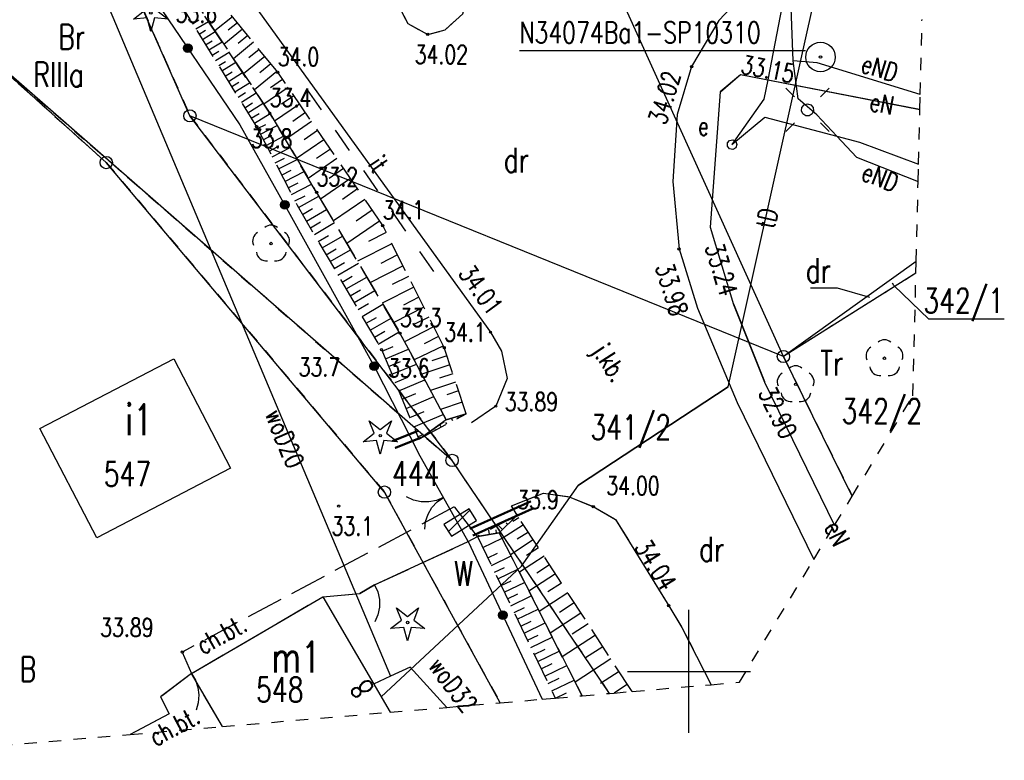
# Model space of a CAD drawing. Extents: x 6550385 to 6550663, y 5985693 to 5985865.
# Tile 16 of 19: x 6550623 to 6550663, y 5985696 to 5985726. Entities that reach past the tile are written whole.
import ezdxf
from ezdxf.enums import TextEntityAlignment as Align

# ---------------------------------------------------------------- set-up
doc = ezdxf.new("R2010")
doc.units = 0
doc.header["$MEASUREMENT"] = 0
for name, pattern in [('1', [2, 1, -1]), ('2', [1, 0.5, -0.5]), ('423', [2, 1.5, -0.5]), ('424', [1.5, 1, -0.5]), ('9', [1.75, 1.25, -0.5]), ('901', [0])]:
    doc.linetypes.add(name, pattern=pattern)
doc.layers.get('0').update_dxf_attribs({"linetype": 'CONTINUOUS'})
for name, color, linetype in [('000_INNE__NIEZYDENTYFIKOWA', 7, 'CONTINUOUS'), ('121-PUNKT_OSNOWY_SZCZEGOL0', 7, 'CONTINUOUS'), ('121-PUNKT_OSNOWY_SZCZEGOLO', 7, 'CONTINUOUS'), ('202-PUNKT_GRANICZNY', 7, 'CONTINUOUS'), ('209-OZNACZENIE_KONTURU_KLA', 7, 'CONTINUOUS'), ('210-OZNACZENIE_KONTURU_UZY', 7, 'CONTINUOUS'), ('211-NUMER_DZIALKI_EWIDENCY', 7, 'CONTINUOUS'), ('218-KONTUR_UZYTKU_GRUNTOWE', 7, 'CONTINUOUS'), ('219-DZIALKA_EWIDENCYJNA', 7, 'CONTINUOUS'), ('238-PUNKT_ADRESOWY_BUDYNKU', 7, 'CONTINUOUS'), ('312-BUDYNEK_EWIDENCYJNY', 7, 'CONTINUOUS'), ('312-OZNACZENIE_BUDYNKU_EWI', 7, 'CONTINUOUS'), ('BRAMA', 7, 'CONTINUOUS'), ('CHODNIK', 7, 'CONTINUOUS'), ('CHODNIK-ATR17', 7, 'CONTINUOUS'), ('DRZEWO_IGLASTE', 7, 'CONTINUOUS'), ('DRZEWO_LISCIASTE', 7, 'CONTINUOUS'), ('ELEKTROENERGETYCZNE_URZADZ', 7, 'CONTINUOUS'), ('FURTKA', 7, 'CONTINUOUS'), ('INNY_OBIEKT_ZAGOSPODAROWAN', 7, 'CONTINUOUS'), ('JEZDNIA', 7, 'CONTINUOUS'), ('JEZDNIA-ATR17', 7, 'CONTINUOUS'), ('KRAWEZNIK', 7, 'CONTINUOUS'), ('LATARNIA', 7, 'CONTINUOUS'), ('OBUDOWA_OCHRONNA_PRZEWODU', 7, 'CONTINUOUS'), ('OGRODZENIE_TRWALE', 7, 'CONTINUOUS'), ('OPISY', 7, 'CONTINUOUS'), ('PIKIETA_NATURALNA', 7, 'CONTINUOUS'), ('PIKIETA_NATURALNA-ATR2', 7, 'CONTINUOUS'), ('PIKIETA_SZTUCZNA', 7, 'CONTINUOUS'), ('PIKIETA_SZTUCZNA-ATR2', 7, 'CONTINUOUS'), ('PRZEWOD_ELEKTROENERGETYCZN', 7, 'CONTINUOUS'), ('PRZEWOD_TELEKOMUNIKACYJNY_', 7, 'CONTINUOUS'), ('PRZEWOD_WODOCIAGOWY', 7, 'CONTINUOUS'), ('PRZEWOD_WODOCIAGOWY-ATR1', 7, 'CONTINUOUS'), ('RZEDNA-ATR2', 7, 'CONTINUOUS'), ('SCIANA_OPOROWA__LINIA_', 7, 'CONTINUOUS'), ('SCIANA_OPOROWA__POLIGON_', 7, 'CONTINUOUS'), ('SKARPA_NIEUMOCNIONA', 7, 'CONTINUOUS'), ('TRAWNIK', 7, 'CONTINUOUS'), ('WLAZ_DO_KOMORY_LUB_KANALU0', 7, 'CONTINUOUS'), ('ZAKRES', 7, 'CONTINUOUS')]:
    doc.layers.add(name, color=color, linetype=linetype)
doc.styles.add('STYL_ARIAL', font='simplex', dxfattribs={"width": 0.75, "oblique": 0.1})

# ---------------------------------------------------------------- blocks, each defined once
blk = doc.blocks.new('202')
at = {"color": 0}
blk.add_circle((0, 0), 0.25, dxfattribs=at)
blk = doc.blocks.new('SM01')
at = {"color": 7}
for points in [[(-0.53, 0.531, 0), (-0.883, 0.884, 0)], [(0.531, 0.531, 0), (0.884, 0.884, 0)], [(0, 0.25, 0), (0.1352, 0.2103, 0), (0.2274, 0.1039, 0), (0.2475, -0.0356, 0), (0.1889, -0.1637, 0), (0.0704, -0.2399, 0), (-0.0704, -0.2399, 0), (-0.1889, -0.1637, 0), (-0.2475, -0.0356, 0), (-0.2274, 0.1039, 0), (-0.1352, 0.2103, 0), (0, 0.25, 0)], [(-0.53, -0.53, 0), (-0.883, -0.883, 0)], [(0.531, -0.53, 0), (0.884, -0.883, 0)]]:
    blk.add_polyline3d(points, dxfattribs=at)
blk = doc.blocks.new('US25')
at = {"color": 7}
blk.add_polyline3d([(0.2003, -0.0001, 0), (0.1535, -0.1287, 0), (0.035, -0.1971, 0), (-0.0997, -0.1733, 0), (-0.1876, -0.0685, 0), (-0.1876, 0.0683, 0), (-0.0997, 0.1731, 0), (0.035, 0.1968, 0), (0.1535, 0.1284, 0), (0.2003, -0.0001, 0)], dxfattribs=at)
blk = doc.blocks.new('OK02')
at = {"color": 7}
for points in [[(-0.75, 1.299, 0), (-0.4963, 1.1147, 0), (-0.2865, 0.8817, 0), (-0.1297, 0.6101, 0), (-0.0328, 0.3119, 0), (0, 0, 0)], [(0, 0, 0), (0.0328, 0.3119, 0), (0.1297, 0.6101, 0), (0.2865, 0.8817, 0), (0.4963, 1.1147, 0), (0.75, 1.299, 0)]]:
    blk.add_polyline3d(points, dxfattribs=at)
blk = doc.blocks.new('OK04')
at = {"color": 7}
blk.add_polyline3d([(0, 0.001, 0), (0.0328, 0.3129, 0), (0.1297, 0.6111, 0), (0.2865, 0.8827, 0), (0.4963, 1.1157, 0), (0.75, 1.3, 0)], dxfattribs=at)
blk = doc.blocks.new('PW01')
at = {"color": 7}
blk.add_polyline3d([(0.045, 0, 0), (0.0318, -0.0318, 0), (0, -0.045, 0), (-0.0318, -0.0318, 0), (-0.045, 0, 0), (-0.0318, 0.0318, 0), (0, 0.045, 0), (0.0318, 0.0318, 0), (0.045, 0, 0)], dxfattribs=at)
blk = doc.blocks.new('921')
at = {"color": 0}
for p, q in [((-0.25, 0.1), (-0.45, 0.6)), ((-0.45, 0.6), (0, 0.25)), ((0, 0.25), (0.45, 0.6)), ((0.45, 0.6), (0.25, 0.1)), ((-0.7, -0.25), (-0.25, 0.1)), ((0.25, 0.1), (0.7, -0.25)), ((-0.15, -0.2), (-0.7, -0.25)), ((0, -0.75), (-0.15, -0.2)), ((0.15, -0.2), (0, -0.75)), ((0.7, -0.25), (0.15, -0.2))]:
    blk.add_line(p, q, dxfattribs=at)
blk.add_circle((0, 0), 0.05, dxfattribs=at)
blk = doc.blocks.new('922')
at = {"color": 0}
blk.add_circle((0, 0), 0.05, dxfattribs=at)
for centre, radius, start, end in [((-0.35, 0.1), 0.4, 119.8482, 203.5195), ((0, 0.35), 0.4, 50.114, 129.886), ((0.35, 0.1), 0.4, 336.8845, 60.1518), ((-0.2, -0.3), 0.4, 187.477, 278.4788), ((0.2, -0.275), 0.425, 262.6459, 349.6289)]:
    blk.add_arc(centre, radius, start, end, dxfattribs=at)
blk = doc.blocks.new('121')
at = {"color": 0}
for radius in [0.6, 0.05]:
    blk.add_circle((0, 0), radius, dxfattribs=at)

msp = doc.modelspace()

# ---------------------------------------------------------------- linework, layer by layer
at = {"layer": '000_INNE__NIEZYDENTYFIKOWA', "color": 7}
for points in [[(6550631.44, 5985726.61, 0), (6550630.72, 5985726.03, 0)], [(6550629.82, 5985726.32, 0), (6550630.07, 5985726.48, 0)], [(6550629.95, 5985726.11, 0), (6550630.46, 5985726.42, 0)], [(6550631.64, 5985726.36, 0), (6550631.27, 5985726.06, 0)], [(6550630.08, 5985725.9, 0), (6550630.34, 5985726.06, 0)], [(6550630.22, 5985725.68, 0), (6550630.74, 5985726.01, 0)], [(6550631.85, 5985726.1, 0), (6550631.09, 5985725.48, 0)], [(6550632.06, 5985725.84, 0), (6550631.67, 5985725.52, 0)], [(6550630.35, 5985725.47, 0), (6550630.61, 5985725.63, 0)], [(6550630.48, 5985725.26, 0), (6550631.02, 5985725.59, 0)], [(6550632.29, 5985725.57, 0), (6550631.48, 5985724.9, 0)], [(6550630.61, 5985725.04, 0), (6550630.88, 5985725.21, 0)], [(6550630.75, 5985724.83, 0), (6550631.3, 5985725.17, 0)], [(6550632.52, 5985725.28, 0), (6550632.1, 5985724.94, 0)], [(6550630.88, 5985724.62, 0), (6550631.16, 5985724.79, 0)], [(6550631.01, 5985724.41, 0), (6550631.58, 5985724.76, 0)], [(6550632.76, 5985724.99, 0), (6550631.89, 5985724.29, 0)], [(6550633, 5985724.69, 0), (6550632.55, 5985724.33, 0)], [(6550631.14, 5985724.19, 0), (6550631.43, 5985724.37, 0)], [(6550631.28, 5985723.98, 0), (6550631.85, 5985724.34, 0)], [(6550633.25, 5985724.38, 0), (6550632.33, 5985723.64, 0)], [(6550631.41, 5985723.77, 0), (6550631.7, 5985723.95, 0)], [(6550631.54, 5985723.55, 0), (6550632.13, 5985723.92, 0)], [(6550633.48, 5985724.06, 0), (6550632.99, 5985723.72, 0)], [(6550631.67, 5985723.34, 0), (6550631.97, 5985723.53, 0)], [(6550631.81, 5985723.13, 0), (6550632.41, 5985723.51, 0)], [(6550633.71, 5985723.73, 0), (6550632.72, 5985723.05, 0)], [(6550631.94, 5985722.91, 0), (6550632.25, 5985723.11, 0)], [(6550632.07, 5985722.7, 0), (6550632.69, 5985723.09, 0)], [(6550634.17, 5985723.05, 0), (6550633.15, 5985722.36, 0)], [(6550633.93, 5985723.39, 0), (6550633.44, 5985723.06, 0)], [(6550632.2, 5985722.49, 0), (6550632.52, 5985722.68, 0)], [(6550632.34, 5985722.28, 0), (6550632.97, 5985722.67, 0)], [(6550634.41, 5985722.71, 0), (6550633.89, 5985722.35, 0)], [(6550632.46, 5985722.06, 0), (6550632.8, 5985722.23, 0)], [(6550634.65, 5985722.35, 0), (6550633.59, 5985721.62, 0)], [(6550632.58, 5985721.84, 0), (6550633.26, 5985722.19, 0)], [(6550634.9, 5985721.98, 0), (6550634.36, 5985721.61, 0)], [(6550632.69, 5985721.61, 0), (6550633.04, 5985721.79, 0)], [(6550632.81, 5985721.38, 0), (6550633.52, 5985721.75, 0)], [(6550635.16, 5985721.61, 0), (6550634.05, 5985720.85, 0)], [(6550632.93, 5985721.15, 0), (6550633.29, 5985721.33, 0)], [(6550633.06, 5985720.91, 0), (6550633.79, 5985721.29, 0)], [(6550635.42, 5985721.23, 0), (6550634.85, 5985720.84, 0)], [(6550633.18, 5985720.67, 0), (6550633.55, 5985720.86, 0)], [(6550633.31, 5985720.42, 0), (6550634.07, 5985720.81, 0)], [(6550635.69, 5985720.84, 0), (6550634.52, 5985720.04, 0)], [(6550633.44, 5985720.17, 0), (6550633.83, 5985720.37, 0)], [(6550633.57, 5985719.91, 0), (6550634.36, 5985720.32, 0)], [(6550635.96, 5985720.44, 0), (6550635.37, 5985720.03, 0)], [(6550633.71, 5985719.65, 0), (6550634.11, 5985719.86, 0)], [(6550633.84, 5985719.39, 0), (6550634.66, 5985719.81, 0)], [(6550636.24, 5985720.03, 0), (6550635.02, 5985719.19, 0)], [(6550636.53, 5985719.61, 0), (6550635.91, 5985719.18, 0)], [(6550633.98, 5985719.12, 0), (6550634.4, 5985719.33, 0)], [(6550634.13, 5985718.85, 0), (6550634.95, 5985719.32, 0)], [(6550636.82, 5985719.18, 0), (6550635.55, 5985718.31, 0)], [(6550634.29, 5985718.57, 0), (6550634.7, 5985718.81, 0)], [(6550634.45, 5985718.3, 0), (6550635.27, 5985718.78, 0)], [(6550637.12, 5985718.75, 0), (6550636.47, 5985718.3, 0)], [(6550634.61, 5985718.03, 0), (6550635.02, 5985718.27, 0)], [(6550634.77, 5985717.76, 0), (6550635.59, 5985718.24, 0)], [(6550637.42, 5985718.3, 0), (6550636.09, 5985717.39, 0)], [(6550637.69, 5985717.84, 0), (6550636.97, 5985717.48, 0)], [(6550634.93, 5985717.48, 0), (6550635.34, 5985717.72, 0)], [(6550635.09, 5985717.21, 0), (6550635.92, 5985717.69, 0)], [(6550635.25, 5985716.93, 0), (6550635.66, 5985717.17, 0)], [(6550635.41, 5985716.66, 0), (6550636.24, 5985717.14, 0)], [(6550637.92, 5985717.38, 0), (6550636.52, 5985716.67, 0)], [(6550635.57, 5985716.38, 0), (6550635.99, 5985716.62, 0)], [(6550638.15, 5985716.93, 0), (6550637.47, 5985716.58, 0)], [(6550635.73, 5985716.1, 0), (6550636.57, 5985716.59, 0)], [(6550638.38, 5985716.48, 0), (6550637.03, 5985715.8, 0)], [(6550635.9, 5985715.82, 0), (6550636.31, 5985716.07, 0)], [(6550636.06, 5985715.55, 0), (6550636.9, 5985716.03, 0)], [(6550638.6, 5985716.05, 0), (6550637.94, 5985715.72, 0)], [(6550636.22, 5985715.27, 0), (6550636.64, 5985715.51, 0)], [(6550636.39, 5985714.99, 0), (6550637.23, 5985715.48, 0)], [(6550638.81, 5985715.62, 0), (6550637.52, 5985714.97, 0)], [(6550639.02, 5985715.21, 0), (6550638.39, 5985714.89, 0)], [(6550636.55, 5985714.71, 0), (6550636.97, 5985714.95, 0)], [(6550636.71, 5985714.43, 0), (6550637.56, 5985714.92, 0)], [(6550639.22, 5985714.8, 0), (6550638, 5985714.18, 0)], [(6550636.88, 5985714.15, 0), (6550637.3, 5985714.39, 0)], [(6550637.04, 5985713.87, 0), (6550637.89, 5985714.36, 0)], [(6550639.43, 5985714.4, 0), (6550638.82, 5985714.1, 0)], [(6550637.21, 5985713.58, 0), (6550637.63, 5985713.83, 0)], [(6550637.37, 5985713.3, 0), (6550638.22, 5985713.8, 0)], [(6550639.62, 5985714, 0), (6550638.43, 5985713.4, 0)], [(6550639.82, 5985713.61, 0), (6550639.23, 5985713.31, 0)], [(6550637.53, 5985713.01, 0), (6550637.98, 5985713.2, 0)], [(6550637.66, 5985712.71, 0), (6550638.6, 5985713.1, 0)], [(6550640.02, 5985713.23, 0), (6550638.83, 5985712.66, 0)], [(6550637.78, 5985712.4, 0), (6550638.27, 5985712.6, 0)], [(6550640.16, 5985712.83, 0), (6550639.55, 5985712.63, 0)], [(6550637.92, 5985712.08, 0), (6550638.92, 5985712.49, 0)], [(6550640.28, 5985712.46, 0), (6550639.14, 5985712.08, 0)], [(6550638.06, 5985711.75, 0), (6550638.57, 5985711.96, 0)], [(6550638.2, 5985711.41, 0), (6550639.26, 5985711.85, 0)], [(6550640.4, 5985712.1, 0), (6550639.86, 5985711.92, 0)], [(6550640.51, 5985711.76, 0), (6550639.49, 5985711.42, 0)], [(6550640.63, 5985711.4, 0), (6550640.15, 5985711.24, 0)], [(6550638.34, 5985711.06, 0), (6550638.89, 5985711.29, 0)], [(6550638.5, 5985710.69, 0), (6550639.63, 5985711.17, 0)], [(6550640.78, 5985710.94, 0), (6550639.9, 5985710.65, 0)], [(6550638.65, 5985710.32, 0), (6550639.23, 5985710.57, 0)], [(6550638.81, 5985709.94, 0), (6550640.01, 5985710.44, 0)], [(6550640.4, 5985710.18, 0), (6550640.34, 5985710.28, 0)], [(6550640.63, 5985710.3, 0), (6550640.61, 5985710.33, 0)], [(6550640.86, 5985710.43, 0), (6550640.85, 5985710.44, 0)], [(6550639.69, 5985709.8, 0), (6550639.67, 5985709.84, 0)], [(6550639.93, 5985709.93, 0), (6550639.87, 5985710.04, 0)], [(6550640.16, 5985710.05, 0), (6550640.12, 5985710.12, 0)], [(6550638.98, 5985709.54, 0), (6550639.21, 5985709.64, 0)], [(6550639.46, 5985709.68, 0), (6550639.43, 5985709.73, 0)], [(6550642.84, 5985706.17, 0), (6550642.79, 5985706.23, 0)], [(6550643.08, 5985706.25, 0), (6550642.84, 5985706.09, 0)], [(6550642.42, 5985705.77, 0), (6550642.25, 5985705.94, 0)], [(6550643.27, 5985705.96, 0), (6550642.41, 5985705.4, 0)], [(6550642.63, 5985705.97, 0), (6550642.57, 5985706.03, 0)], [(6550641.62, 5985705.04, 0), (6550642.4, 5985705.42, 0)], [(6550641.89, 5985705.57, 0), (6550641.87, 5985705.74, 0)], [(6550642.18, 5985705.62, 0), (6550642.16, 5985705.75, 0)], [(6550643.47, 5985705.66, 0), (6550643.02, 5985705.37, 0)], [(6550643.67, 5985705.35, 0), (6550642.75, 5985704.74, 0)], [(6550643.89, 5985705.02, 0), (6550643.4, 5985704.71, 0)], [(6550641.82, 5985704.62, 0), (6550642.22, 5985704.81, 0)], [(6550641.97, 5985704.31, 0), (6550642.77, 5985704.7, 0)], [(6550644.11, 5985704.68, 0), (6550643.11, 5985704.03, 0)], [(6550642.1, 5985704.04, 0), (6550642.5, 5985704.23, 0)], [(6550644.33, 5985704.33, 0), (6550643.82, 5985703.99, 0)], [(6550642.23, 5985703.77, 0), (6550643.04, 5985704.16, 0)], [(6550644.57, 5985703.97, 0), (6550643.49, 5985703.27, 0)], [(6550642.36, 5985703.5, 0), (6550642.77, 5985703.69, 0)], [(6550642.49, 5985703.22, 0), (6550643.31, 5985703.62, 0)], [(6550644.82, 5985703.59, 0), (6550644.26, 5985703.23, 0)], [(6550642.62, 5985702.95, 0), (6550643.04, 5985703.15, 0)], [(6550642.76, 5985702.67, 0), (6550643.59, 5985703.08, 0)], [(6550645.07, 5985703.2, 0), (6550643.91, 5985702.44, 0)], [(6550642.89, 5985702.4, 0), (6550643.31, 5985702.6, 0)], [(6550645.34, 5985702.79, 0), (6550644.74, 5985702.4, 0)], [(6550643.02, 5985702.12, 0), (6550643.87, 5985702.53, 0)], [(6550645.61, 5985702.37, 0), (6550644.36, 5985701.55, 0)], [(6550643.16, 5985701.84, 0), (6550643.59, 5985702.04, 0)], [(6550643.3, 5985701.55, 0), (6550644.15, 5985701.97, 0)], [(6550645.9, 5985701.93, 0), (6550645.25, 5985701.51, 0)], [(6550643.43, 5985701.27, 0), (6550643.87, 5985701.48, 0)], [(6550643.57, 5985700.98, 0), (6550644.44, 5985701.4, 0)], [(6550646.2, 5985701.48, 0), (6550644.85, 5985700.6, 0)], [(6550646.5, 5985701, 0), (6550645.8, 5985700.55, 0)], [(6550643.71, 5985700.69, 0), (6550644.15, 5985700.9, 0)], [(6550643.85, 5985700.4, 0), (6550644.73, 5985700.82, 0)], [(6550643.99, 5985700.11, 0), (6550644.44, 5985700.32, 0)], [(6550644.14, 5985699.81, 0), (6550645.03, 5985700.24, 0)], [(6550646.82, 5985700.51, 0), (6550645.37, 5985699.57, 0)], [(6550647.16, 5985700, 0), (6550646.4, 5985699.51, 0)], [(6550644.28, 5985699.51, 0), (6550644.73, 5985699.73, 0)], [(6550644.42, 5985699.21, 0), (6550645.33, 5985699.65, 0)], [(6550647.5, 5985699.48, 0), (6550646.956, 5985699.124, 0)], [(6550644.57, 5985698.91, 0), (6550645.02, 5985699.13, 0)]]:
    msp.add_polyline3d(points, dxfattribs=at)
at = {"layer": '121-PUNKT_OSNOWY_SZCZEGOLO', "color": 7}
msp.add_polyline3d([(6550643.104, 5985725.231, 0), (6550654.745, 5985725.231, 0)], dxfattribs=at)
at = {"layer": '210-OZNACZENIE_KONTURU_UZY', "color": 3}
msp.add_polyline3d([(6550654.937, 5985715.587, 0), (6550656.026, 5985715.587, 0), (6550657.336, 5985715.205, 0)], dxfattribs=at)
at = {"layer": '218-KONTUR_UZYTKU_GRUNTOWE', "color": 3, "linetype": '2'}
for points in [[(6550629.71, 5985722.58, 0), (6550626.19, 5985730.56, 0)], [(6550626.19, 5985730.56, 0), (6550629.71, 5985722.58, 0)], [(6550620.5, 5985725.9, 0), (6550640.37, 5985708.58, 0)], [(6550626.31, 5985720.68, 0), (6550620.5, 5985725.9, 0)], [(6550640.37, 5985708.58, 0), (6550620.5, 5985725.9, 0)], [(6550620.5, 5985725.9, 0), (6550626.31, 5985720.68, 0)], [(6550640.37, 5985708.58, 0), (6550629.71, 5985722.58, 0)], [(6550629.71, 5985722.58, 0), (6550640.37, 5985708.58, 0)], [(6550637.62, 5985707.29, 0), (6550626.31, 5985720.68, 0)], [(6550626.31, 5985720.68, 0), (6550637.62, 5985707.29, 0)], [(6550659.23, 5985716.187, 0), (6550653.84, 5985712.8, 0)], [(6550653.84, 5985712.8, 0), (6550656.641, 5985707.129, 0)], [(6550646.774, 5985699.109, 0), (6550640.37, 5985708.58, 0)], [(6550637.62, 5985707.29, 0), (6550642.326, 5985698.728, 0)]]:
    msp.add_polyline3d(points, dxfattribs=at)
at = {"layer": '219-DZIALKA_EWIDENCYJNA', "color": 7}
for points in [[(6550653.84, 5985712.8, 0), (6550643.74, 5985735.1, 0)], [(6550629.71, 5985722.58, 0), (6550626.9, 5985728.95, 0)], [(6550626.31, 5985720.68, 0), (6550620.5, 5985725.9, 0)], [(6550640.37, 5985708.58, 0), (6550620.5, 5985725.9, 0)], [(6550653.84, 5985712.8, 0), (6550629.71, 5985722.58, 0)], [(6550640.37, 5985708.58, 0), (6550629.71, 5985722.58, 0)], [(6550637.62, 5985707.29, 0), (6550626.31, 5985720.68, 0)], [(6550659.241, 5985716.661, 0), (6550653.84, 5985712.8, 0)], [(6550659.23, 5985716.187, 0), (6550653.84, 5985712.8, 0)], [(6550656.641, 5985707.129, 0), (6550653.84, 5985712.8, 0)], [(6550646.774, 5985699.109, 0), (6550640.37, 5985708.58, 0)], [(6550642.326, 5985698.728, 0), (6550637.62, 5985707.29, 0)]]:
    msp.add_polyline3d(points, dxfattribs=at)
at = {"layer": '312-BUDYNEK_EWIDENCYJNY', "color": 7}
for points in [[(6550623.61, 5985709.88, 0), (6550629.05, 5985712.7, 0)], [(6550629.05, 5985712.7, 0), (6550631.36, 5985708.26, 0)], [(6550625.92, 5985705.43, 0), (6550623.61, 5985709.88, 0)], [(6550631.36, 5985708.26, 0), (6550625.92, 5985705.43, 0)], [(6550629.77, 5985699.92, 0), (6550635.11, 5985703.03, 0)], [(6550635.11, 5985703.03, 0), (6550637.847, 5985698.344, 0)], [(6550631.028, 5985697.761, 0), (6550629.77, 5985699.92, 0)]]:
    msp.add_polyline3d(points, dxfattribs=at)
at = {"layer": 'BRAMA', "color": 7}
msp.add_polyline3d([(6550641.03, 5985705.28, 0), (6550639.01, 5985708.87, 0)], dxfattribs=at)
at = {"layer": 'CHODNIK', "color": 7, "linetype": '423'}
for points in [[(6550629.77, 5985699.92, 0), (6550635.11, 5985703.03, 0), (6550636.62, 5985703.17, 0), (6550637.22, 5985703.52, 0), (6550641.03, 5985705.28, 0), (6550641.4, 5985705.49, 0), (6550640.46, 5985706.69, 0), (6550629.4, 5985700.79, 0), (6550629.77, 5985699.92, 0)], [(6550631.028, 5985697.761, 0), (6550629.77, 5985699.92, 0), (6550628.52, 5985698.97, 0), (6550628.87, 5985698.28, 0), (6550627.281, 5985697.44, 0)]]:
    msp.add_polyline3d(points, dxfattribs=at)
at = {"layer": 'FURTKA', "color": 7}
for points in [[(6550637.22, 5985703.52, 0), (6550636.62, 5985703.17, 0)], [(6550629.77, 5985699.92, 0), (6550628.52, 5985698.97, 0)]]:
    msp.add_polyline3d(points, dxfattribs=at)
at = {"layer": 'INNY_OBIEKT_ZAGOSPODAROWAN', "color": 7, "linetype": '1'}
msp.add_polyline3d([(6550639.63, 5985716.25, 0), (6550633.99, 5985724.36, 0)], dxfattribs=at)
at = {"layer": 'JEZDNIA', "color": 7, "linetype": '424'}
msp.add_polyline3d([(6550643.02, 5985706.35, 0), (6550643.02, 5985706.35, 0), (6550642.78, 5985706.73, 0), (6550644.08, 5985707.25, 0), (6550645.13, 5985707.1, 0), (6550646.11, 5985706.7, 0), (6550647.01, 5985706.18, 0), (6550649.18, 5985702.67, 0), (6550649.71, 5985701.79, 0), (6550650.904, 5985699.462, 0)], dxfattribs=at)
at = {"layer": 'KRAWEZNIK', "color": 7}
for points in [[(6550624.8, 5985733.54, 0), (6550628.38, 5985731.78, 0), (6550630.84, 5985729.14, 0), (6550641.93, 5985713.79, 0), (6550642.38, 5985713.02, 0), (6550642.61, 5985711.91, 0), (6550642.15, 5985710.78, 0), (6550641.16, 5985710.1, 0)], [(6550640.8, 5985726.73, 0), (6550640.96, 5985727.28, 0), (6550640.9, 5985727.8, 0), (6550640.67, 5985728.19, 0), (6550640.24, 5985728.5, 0), (6550639.69, 5985728.67, 0), (6550639.04, 5985728.57, 0), (6550638.33, 5985728.18, 0), (6550638.11, 5985727.67, 0), (6550638.25, 5985726.95, 0), (6550638.57, 5985726.33, 0), (6550639.38, 5985725.89, 0), (6550640.09, 5985726.07, 0)], [(6550652.74, 5985728.06, 0), (6550651.21, 5985726.46, 0), (6550650.11, 5985724.58, 0), (6550649.52, 5985722.63, 0), (6550649.34, 5985719.91, 0), (6550649.6, 5985717.17, 0), (6550650.35, 5985714.77, 0), (6550651.96, 5985710.93, 0), (6550655.079, 5985704.553, 0)], [(6550640.09, 5985726.07, 0), (6550640.8, 5985726.73, 0)], [(6550642.78, 5985706.73, 0), (6550644.08, 5985707.25, 0), (6550645.13, 5985707.1, 0), (6550646.11, 5985706.7, 0), (6550647.01, 5985706.18, 0), (6550649.18, 5985702.67, 0), (6550649.71, 5985701.79, 0), (6550650.904, 5985699.462, 0)]]:
    msp.add_polyline3d(points, dxfattribs=at)
at = {"layer": 'OBUDOWA_OCHRONNA_PRZEWODU', "color": 1}
for points in [[(6550651.28, 5985723.56, 0), (6550652.1, 5985724.26, 0), (6550653.203, 5985724.046, 0)], [(6550653.203, 5985724.046, 0), (6550659.389, 5985722.844, 0)]]:
    msp.add_polyline3d(points, dxfattribs=at)
at = {"layer": 'OBUDOWA_OCHRONNA_PRZEWODU', "color": 7}
msp.add_polyline3d([(6550653.08, 5985711.77, 0), (6550651.82, 5985714.92, 0)], dxfattribs=at)
at = {"layer": 'OBUDOWA_OCHRONNA_PRZEWODU', "color": 30}
msp.add_polyline3d([(6550651.59, 5985711.57, 0), (6550645.51, 5985707.57, 0)], dxfattribs=at)
at = {"layer": 'OGRODZENIE_TRWALE', "color": 7, "linetype": '901'}
for points in [[(6550588.49, 5985740.52, 0), (6550600.62, 5985737.59, 0), (6550617.5, 5985733.37, 0), (6550622.78, 5985731.63, 0), (6550626.02, 5985730.1, 0), (6550628.09, 5985727.59, 0), (6550631.74, 5985722.21, 0), (6550633.71, 5985718.71, 0), (6550637.23, 5985712.35, 0), (6550639.01, 5985708.87, 0)], [(6550637.22, 5985703.52, 0), (6550641.03, 5985705.28, 0)], [(6550641.03, 5985705.28, 0), (6550644.033, 5985698.874, 0)], [(6550635.11, 5985703.03, 0), (6550636.62, 5985703.17, 0)], [(6550628.52, 5985698.97, 0), (6550628.87, 5985698.28, 0), (6550627.281, 5985697.44, 0)]]:
    msp.add_polyline3d(points, dxfattribs=at)
at = {"layer": 'OGRODZENIE_TRWALE', "color": 7}
for centre, radius in [((6550629.62, 5985725.334), 0.175), ((6550629.62, 5985725.334), 0.158), ((6550629.62, 5985725.334), 0.14), ((6550629.62, 5985725.334), 0.122), ((6550629.62, 5985725.334), 0.105), ((6550629.62, 5985725.334), 0.0875), ((6550629.62, 5985725.334), 0.07), ((6550629.62, 5985725.334), 0.0525), ((6550629.62, 5985725.334), 0.035), ((6550633.567, 5985718.964), 0.175), ((6550633.567, 5985718.964), 0.158), ((6550633.567, 5985718.964), 0.14), ((6550633.567, 5985718.964), 0.122), ((6550633.567, 5985718.964), 0.105), ((6550633.567, 5985718.964), 0.0875), ((6550633.567, 5985718.964), 0.07), ((6550633.567, 5985718.964), 0.0525), ((6550633.567, 5985718.964), 0.035), ((6550637.201, 5985712.403), 0.175), ((6550637.201, 5985712.403), 0.158), ((6550637.201, 5985712.403), 0.14), ((6550637.201, 5985712.403), 0.122), ((6550637.201, 5985712.403), 0.105), ((6550637.201, 5985712.403), 0.0875), ((6550637.201, 5985712.403), 0.07), ((6550637.201, 5985712.403), 0.0525), ((6550637.201, 5985712.403), 0.035), ((6550642.432, 5985702.289), 0.175), ((6550642.432, 5985702.289), 0.158), ((6550642.432, 5985702.289), 0.14), ((6550642.432, 5985702.289), 0.122), ((6550642.432, 5985702.289), 0.105), ((6550642.432, 5985702.289), 0.0875), ((6550642.432, 5985702.289), 0.07), ((6550642.432, 5985702.289), 0.0525), ((6550642.432, 5985702.289), 0.035)]:
    msp.add_circle(centre, radius, dxfattribs=at)
at = {"layer": 'OPISY', "color": 7}
for points in [[(6550650, 5985697.5, 0), (6550650, 5985702.5, 0)], [(6550647.5, 5985700, 0), (6550652.5, 5985700, 0)]]:
    msp.add_polyline3d(points, dxfattribs=at)
at = {"layer": 'PRZEWOD_ELEKTROENERGETYCZN', "color": 1}
for points in [[(6550654.24, 5985724.82, 0), (6550654.13, 5985727.7, 0), (6550655.8, 5985737.65, 0), (6550639.56, 5985742.81, 0), (6550627.56, 5985746.28, 0), (6550618.55, 5985744.22, 0), (6550602.23, 5985748.93, 0), (6550589.58, 5985752.46, 0), (6550579.02, 5985755.5, 0), (6550579.41, 5985757.35, 0), (6550579.8, 5985757.18, 0)], [(6550655.2, 5985722.62, 0), (6550654.44, 5985723.27, 0), (6550654.24, 5985724.82, 0)], [(6550659.404, 5985723.441, 0), (6550655.22, 5985724.73, 0), (6550654.24, 5985724.82, 0)], [(6550659.379, 5985722.834, 0), (6550652.09, 5985724.25, 0), (6550651.27, 5985723.55, 0), (6550650.86, 5985718.05, 0), (6550651.81, 5985714.91, 0), (6550653.07, 5985711.76, 0), (6550655.914, 5985705.937, 0)], [(6550655.2, 5985722.62, 0), (6550656.013, 5985721.751, 0)], [(6550656.013, 5985721.751, 0), (6550656.81, 5985720.9, 0), (6550659.319, 5985719.915, 0)]]:
    msp.add_polyline3d(points, dxfattribs=at)
at = {"layer": 'PRZEWOD_TELEKOMUNIKACYJNY_', "color": 30}
for points in [[(6550637.48, 5985698.97, 0), (6550643.19, 5985704.28, 0), (6550645.51, 5985707.57, 0), (6550651.59, 5985711.57, 0), (6550655.36, 5985728.5, 0), (6550655.97, 5985731.13, 0), (6550656.22, 5985732.5, 0), (6550656.82, 5985734.87, 0), (6550657.17, 5985736.54, 0)], [(6550653.932, 5985727.783, 0), (6550653.203, 5985724.046, 0)], [(6550653.203, 5985724.046, 0), (6550653.05, 5985723.26, 0), (6550651.75, 5985721.41, 0), (6550653.09, 5985722.52, 0), (6550656.013, 5985721.751, 0)], [(6550656.013, 5985721.751, 0), (6550656.93, 5985721.51, 0), (6550659.336, 5985720.613, 0)]]:
    msp.add_polyline3d(points, dxfattribs=at)
at = {"layer": 'PRZEWOD_WODOCIAGOWY', "color": 5}
for points in [[(6550623.16, 5985734.71, 0), (6550637.87, 5985699.81, 0)], [(6550640.153, 5985698.542, 0), (6550638.66, 5985700.18, 0), (6550637.87, 5985699.81, 0)], [(6550637.87, 5985699.81, 0), (6550637.18, 5985699.49, 0)]]:
    msp.add_polyline3d(points, dxfattribs=at)
at = {"layer": 'SCIANA_OPOROWA__LINIA_', "color": 7, "const_width": 0.09}
for points in [[(6550639.014, 5985709.789), (6550637.935, 5985709.359)], [(6550639.126, 5985709.511), (6550638.046, 5985709.081)], [(6550643.578, 5985706.917), (6550641.088, 5985705.797)], [(6550643.702, 5985706.643), (6550641.212, 5985705.523)]]:
    msp.add_lwpolyline(points, dxfattribs=at)
at = {"layer": 'SCIANA_OPOROWA__POLIGON_', "color": 7}
for points in [[(6550641.06, 5985706.61, 0), (6550640.04, 5985705.97, 0), (6550640.34, 5985705.5, 0), (6550641.36, 5985706.14, 0), (6550641.06, 5985706.61, 0)], [(6550641.06, 5985706.61, 0), (6550640.04, 5985705.97, 0), (6550640.34, 5985705.5, 0), (6550641.36, 5985706.14, 0), (6550641.06, 5985706.61, 0)], [(6550640.223, 5985705.683, 0), (6550641.095, 5985706.555, 0)]]:
    msp.add_polyline3d(points, dxfattribs=at)
at = {"layer": 'SKARPA_NIEUMOCNIONA', "color": 7, "linetype": '9'}
for points in [[(6550587.29, 5985742.37, 0), (6550589.83, 5985742.16, 0), (6550622.82, 5985732.94, 0), (6550625.06, 5985731.87, 0), (6550626.49, 5985730.83, 0), (6550629.55, 5985727.78, 0), (6550632.96, 5985722.69, 0), (6550634.86, 5985719.47, 0), (6550638.25, 5985713.75, 0), (6550640.13, 5985710.22, 0), (6550640.94, 5985710.47, 0), (6550640.05, 5985713.16, 0), (6550637.55, 5985718.12, 0), (6550633.28, 5985724.35, 0), (6550630.3, 5985728, 0), (6550626.84, 5985731.3, 0), (6550625.44, 5985732.25, 0), (6550623.16, 5985733.84, 0), (6550590.02, 5985742.82, 0), (6550587.92, 5985743.31, 0), (6550587.29, 5985742.37, 0)], [(6550587.29, 5985742.37, 0), (6550589.83, 5985742.16, 0), (6550622.82, 5985732.94, 0), (6550625.06, 5985731.87, 0), (6550626.49, 5985730.83, 0), (6550629.55, 5985727.78, 0), (6550632.96, 5985722.69, 0), (6550634.86, 5985719.47, 0), (6550638.25, 5985713.75, 0), (6550640.13, 5985710.22, 0), (6550640.94, 5985710.47, 0), (6550640.05, 5985713.16, 0), (6550637.55, 5985718.12, 0), (6550633.28, 5985724.35, 0), (6550630.3, 5985728, 0), (6550626.84, 5985731.3, 0), (6550625.44, 5985732.25, 0), (6550623.16, 5985733.84, 0), (6550590.02, 5985742.82, 0), (6550587.92, 5985743.31, 0), (6550587.29, 5985742.37, 0)], [(6550639.02, 5985709.44, 0), (6550640.13, 5985710.22, 0), (6550638.25, 5985713.75, 0), (6550634.86, 5985719.47, 0), (6550632.96, 5985722.69, 0), (6550629.55, 5985727.78, 0), (6550626.49, 5985730.83, 0), (6550625.06, 5985731.87, 0), (6550622.82, 5985732.94, 0), (6550589.83, 5985742.16, 0), (6550587.29, 5985742.37, 0), (6550587.07, 5985741.26, 0), (6550589.49, 5985741, 0), (6550622.67, 5985732.28, 0), (6550624.67, 5985731.23, 0), (6550626.1, 5985730.37, 0), (6550629.06, 5985727.54, 0), (6550632.42, 5985722.14, 0), (6550634.07, 5985718.95, 0), (6550637.5, 5985713.08, 0), (6550639.02, 5985709.44, 0)], [(6550639.02, 5985709.44, 0), (6550640.13, 5985710.22, 0), (6550638.25, 5985713.75, 0), (6550634.86, 5985719.47, 0), (6550632.96, 5985722.69, 0), (6550629.55, 5985727.78, 0), (6550626.49, 5985730.83, 0), (6550625.06, 5985731.87, 0), (6550622.82, 5985732.94, 0), (6550589.83, 5985742.16, 0), (6550587.29, 5985742.37, 0), (6550587.07, 5985741.26, 0), (6550589.49, 5985741, 0), (6550622.67, 5985732.28, 0), (6550624.67, 5985731.23, 0), (6550626.1, 5985730.37, 0), (6550629.06, 5985727.54, 0), (6550632.42, 5985722.14, 0), (6550634.07, 5985718.95, 0), (6550637.5, 5985713.08, 0), (6550639.02, 5985709.44, 0)], [(6550640.94, 5985710.47, 0), (6550640.13, 5985710.22, 0), (6550639.02, 5985709.44, 0), (6550640.94, 5985710.47, 0)], [(6550640.94, 5985710.47, 0), (6550640.13, 5985710.22, 0), (6550639.02, 5985709.44, 0), (6550640.94, 5985710.47, 0)], [(6550643.02, 5985706.35, 0), (6550641.4, 5985705.49, 0), (6550642.29, 5985705.64, 0), (6550643.02, 5985706.35, 0)], [(6550643.02, 5985706.35, 0), (6550641.4, 5985705.49, 0), (6550642.29, 5985705.64, 0), (6550643.02, 5985706.35, 0)], [(6550643.02, 5985706.35, 0), (6550643.02, 5985706.35, 0), (6550642.29, 5985705.64, 0)], [(6550647.689, 5985699.187, 0), (6550643.02, 5985706.35, 0), (6550642.29, 5985705.64, 0)], [(6550647.689, 5985699.187, 0), (6550643.02, 5985706.35, 0)], [(6550645.653, 5985699.013, 0), (6550642.29, 5985705.64, 0), (6550641.4, 5985705.49, 0)], [(6550645.653, 5985699.013, 0), (6550642.29, 5985705.64, 0), (6550641.4, 5985705.49, 0)], [(6550641.4, 5985705.49, 0), (6550644.565, 5985698.919, 0)], [(6550641.4, 5985705.49, 0), (6550644.565, 5985698.919, 0)], [(6550642.29, 5985705.64, 0), (6550645.653, 5985699.013, 0)], [(6550642.29, 5985705.64, 0), (6550645.653, 5985699.013, 0)]]:
    msp.add_polyline3d(points, dxfattribs=at)
at = {"layer": 'TRAWNIK', "color": 7, "linetype": '2'}
msp.add_polyline3d([(6550639.04, 5985728.57, 0), (6550638.33, 5985728.18, 0), (6550638.11, 5985727.67, 0), (6550638.25, 5985726.95, 0), (6550638.57, 5985726.33, 0), (6550639.38, 5985725.89, 0), (6550640.09, 5985726.07, 0), (6550640.8, 5985726.73, 0), (6550640.96, 5985727.28, 0), (6550640.9, 5985727.8, 0), (6550640.67, 5985728.19, 0), (6550640.24, 5985728.5, 0), (6550639.69, 5985728.67, 0), (6550639.04, 5985728.57, 0)], dxfattribs=at)
at = {"layer": 'WLAZ_DO_KOMORY_LUB_KANALU0', "color": 7}
msp.add_polyline3d([(6550662.823, 5985714.317, 0), (6550659.749, 5985714.317, 0), (6550658.334, 5985715.692, 0), (6550658.28, 5985715.778, 0)], dxfattribs=at)
at = {"layer": 'ZAKRES', "color": 5, "linetype": '2'}
msp.add_polyline3d([(6550615.01, 5985696.39, 0), (6550627.281, 5985697.44, 0), (6550627.281, 5985697.44, 0), (6550631.028, 5985697.761, 0), (6550631.028, 5985697.761, 0), (6550637.847, 5985698.344, 0), (6550640.153, 5985698.542, 0), (6550642.326, 5985698.728, 0), (6550642.326, 5985698.728, 0), (6550644.033, 5985698.874, 0), (6550644.565, 5985698.919, 0), (6550644.565, 5985698.919, 0), (6550645.653, 5985699.013, 0), (6550645.653, 5985699.013, 0), (6550645.653, 5985699.013, 0), (6550645.653, 5985699.013, 0), (6550646.774, 5985699.109, 0), (6550646.774, 5985699.109, 0), (6550646.956, 5985699.124, 0), (6550647.689, 5985699.187, 0), (6550647.689, 5985699.187, 0), (6550650.904, 5985699.462, 0), (6550650.904, 5985699.462, 0), (6550652.05, 5985699.56, 0), (6550655.079, 5985704.553, 0), (6550655.079, 5985704.553, 0), (6550655.924, 5985705.947, 0), (6550656.641, 5985707.129, 0), (6550659.11, 5985711.2, 0), (6550659.23, 5985716.187, 0), (6550659.23, 5985716.187, 0), (6550659.241, 5985716.661, 0), (6550659.319, 5985719.915, 0), (6550659.336, 5985720.613, 0), (6550659.389, 5985722.844, 0), (6550659.389, 5985722.844, 0), (6550659.404, 5985723.441, 0), (6550659.477, 5985726.494, 0)], dxfattribs=at)

# ---------------------------------------------------------------- block references
at = {"layer": '121-PUNKT_OSNOWY_SZCZEGOL0', "color": 7}
msp.add_blockref('121', (6550655.35, 5985724.97), dxfattribs=at)
at = {"layer": '202-PUNKT_GRANICZNY', "color": 7}
for p in [(6550629.71, 5985722.58), (6550626.31, 5985720.68), (6550653.84, 5985712.8), (6550640.37, 5985708.58), (6550637.62, 5985707.29)]:
    msp.add_blockref('202', p, dxfattribs=at)
at = {"layer": 'BRAMA', "color": 7, "rotation": 119.3643}
msp.add_blockref('OK02', (6550640.02, 5985707.075), dxfattribs=at)
at = {"layer": 'DRZEWO_IGLASTE', "color": 3}
for p in [(6550628.12, 5985726.76), (6550637.45, 5985709.58), (6550638.56, 5985701.99)]:
    msp.add_blockref('921', p, dxfattribs=at)
at = {"layer": 'DRZEWO_LISCIASTE', "color": 3}
for p in [(6550633.01, 5985717.39), (6550657.95, 5985712.73), (6550654.34, 5985711.67)]:
    msp.add_blockref('922', p, dxfattribs=at)
at = {"layer": 'ELEKTROENERGETYCZNE_URZADZ', "color": 1, "rotation": 39.63722}
msp.add_blockref('US25', (6550651.75, 5985721.41), dxfattribs=at)
at = {"layer": 'FURTKA', "color": 7}
for p, rotation in [((6550637.22, 5985703.52), 210.25832), ((6550629.77, 5985699.92), 217.23695)]:
    msp.add_blockref('OK04', p, dxfattribs=dict(at, rotation=rotation))
at = {"layer": 'LATARNIA', "color": 7}
msp.add_blockref('SM01', (6550654.82, 5985722.82), dxfattribs=at)
at = {"layer": 'PIKIETA_NATURALNA', "color": 7}
for p in [(6550633.28, 5985724.35), (6550632.96, 5985722.69), (6550632.42, 5985722.14), (6550634.86, 5985719.47), (6550637.55, 5985718.12), (6550638.25, 5985713.75), (6550637.5, 5985713.08), (6550640.05, 5985713.16), (6550637.23, 5985712.35), (6550635.76, 5985706.72), (6550643.02, 5985706.35)]:
    msp.add_blockref('PW01', p, dxfattribs=at)
at = {"layer": 'PIKIETA_SZTUCZNA', "color": 7}
for p in [(6550639.38, 5985725.89), (6550650.11, 5985724.58), (6550649.6, 5985717.17), (6550641.93, 5985713.79), (6550642.15, 5985710.78), (6550646.11, 5985706.7), (6550649.18, 5985702.67), (6550629.4, 5985700.79)]:
    msp.add_blockref('PW01', p, dxfattribs=at)

# ---------------------------------------------------------------- texts
at = {"layer": '121-PUNKT_OSNOWY_SZCZEGOLO', "color": 7, "style": 'STYL_ARIAL', "width": 0.75}
msp.add_text('N34074Ba1-SP10310', height=0.875, dxfattribs=at).set_placement((6550643.104, 5985725.53))
at = {"layer": '209-OZNACZENIE_KONTURU_KLA', "color": 3, "style": 'STYL_ARIAL', "width": 0.75}
msp.add_text('RIIIa', height=1, dxfattribs=at).set_placement((6550623.345, 5985723.755))
at = {"layer": '210-OZNACZENIE_KONTURU_UZY', "color": 3, "style": 'STYL_ARIAL', "width": 0.75}
for s, p in [('Br', (6550624.356, 5985725.288)), ('dr', (6550642.466, 5985720.284)), ('dr', (6550654.747, 5985715.795)), ('Tr', (6550655.339, 5985712.033)), ('dr', (6550650.414, 5985704.472)), ('W', (6550640.456, 5985703.477)), ('B', (6550622.79, 5985699.599))]:
    msp.add_text(s, height=1, dxfattribs=at).set_placement(p)
at = {"layer": '211-NUMER_DZIALKI_EWIDENCY', "color": 7, "style": 'STYL_ARIAL', "width": 0.75}
for s, p in [('342/1', (6550659.531, 5985714.569)), ('342/2', (6550656.205, 5985710.081)), ('341/2', (6550645.996, 5985709.425)), ('444', (6550637.928, 5985707.549))]:
    msp.add_text(s, height=1, dxfattribs=at).set_placement(p)
at = {"layer": '238-PUNKT_ADRESOWY_BUDYNKU', "color": 7, "style": 'STYL_ARIAL', "width": 0.75}
msp.add_text('8', height=0.875, rotation=121.107, dxfattribs=at).set_placement((6550637.077, 5985699.518), align=Align.CENTER)
at = {"layer": '312-OZNACZENIE_BUDYNKU_EWI', "color": 7, "style": 'STYL_ARIAL', "width": 0.75}
for s, p in [('i1', (6550627.64, 5985709.606)), ('m1', (6550634.027, 5985699.963))]:
    msp.add_text(s, height=1.25, dxfattribs=at).set_placement(p, align=Align.CENTER)
for s, p in [('547', (6550626.206, 5985707.525)), ('548', (6550632.402, 5985698.763))]:
    msp.add_text(s, height=1, dxfattribs=at).set_placement(p)
at = {"layer": 'CHODNIK-ATR17', "color": 7, "style": 'STYL_ARIAL', "width": 0.75}
for rotation, p in [(29.248, (6550630.245, 5985700.663)), (28.528, (6550628.318, 5985696.936))]:
    msp.add_text('ch.bt.', height=0.75, rotation=rotation, dxfattribs=at).set_placement(p)
at = {"layer": 'ELEKTROENERGETYCZNE_URZADZ', "color": 1, "style": 'STYL_ARIAL', "width": 0.75}
msp.add_text('e', height=0.75, dxfattribs=at).set_placement((6550650.37, 5985721.786))
at = {"layer": 'INNY_OBIEKT_ZAGOSPODAROWAN', "color": 7, "style": 'STYL_ARIAL', "width": 0.75}
msp.add_text('it', height=0.75, rotation=304.816, dxfattribs=at).set_placement((6550636.92, 5985720.606))
at = {"layer": 'JEZDNIA-ATR17', "color": 7, "style": 'STYL_ARIAL', "width": 0.75}
msp.add_text('j.kb.', height=0.75, rotation=303.079, dxfattribs=at).set_placement((6550646.04, 5985713.026))
at = {"layer": 'PIKIETA_NATURALNA-ATR2', "color": 7, "style": 'STYL_ARIAL', "width": 0.75}
for s, p in [('33.6', (6550629.13, 5985726.376)), ('34.0', (6550633.28, 5985724.606)), ('33.4', (6550632.96, 5985722.946)), ('33.8', (6550632.19, 5985721.286)), ('33.2', (6550634.86, 5985719.726)), ('34.1', (6550637.55, 5985718.376)), ('33.3', (6550638.25, 5985714.006)), ('34.1', (6550640.05, 5985713.416)), ('33.7', (6550634.13, 5985711.996)), ('33.6', (6550637.77, 5985711.956)), ('33.9', (6550643.02, 5985706.606)), ('33.1', (6550635.47, 5985705.532))]:
    msp.add_text(s, height=0.75, dxfattribs=at).set_placement(p)
at = {"layer": 'PIKIETA_SZTUCZNA-ATR2', "color": 7, "style": 'STYL_ARIAL', "width": 0.75}
for s, p in [('34.02', (6550638.85, 5985724.696)), ('33.89', (6550642.51, 5985710.586)), ('34.00', (6550646.64, 5985707.176)), ('33.89', (6550626.06, 5985701.416))]:
    msp.add_text(s, height=0.75, dxfattribs=at).set_placement(p)
for s, rotation, p in [('34.02', 73.166, (6550649.37, 5985723.212)), ('34.01', 305.847, (6550641.234, 5985715.294)), ('33.98', 287.354, (6550648.95, 5985715.412)), ('34.04', 301.725, (6550648.325, 5985704.132))]:
    msp.add_text(s, height=0.75, rotation=rotation, dxfattribs=at).set_placement(p, align=Align.CENTER)
at = {"layer": 'PRZEWOD_ELEKTROENERGETYCZN', "color": 1, "style": 'STYL_ARIAL', "width": 0.75}
for s, rotation, p in [('eND', 342.876, (6550656.941, 5985724.374)), ('eN', 349.011, (6550657.297, 5985722.8)), ('eND', 338.566, (6550656.955, 5985719.998)), ('eN', 296.027, (6550655.477, 5985705.868))]:
    msp.add_text(s, height=0.75, rotation=rotation, dxfattribs=at).set_placement(p)
at = {"layer": 'PRZEWOD_TELEKOMUNIKACYJNY_', "color": 30, "style": 'STYL_ARIAL', "width": 0.75}
msp.add_text('tD', height=0.75, rotation=77.446, dxfattribs=at).set_placement((6550653.457, 5985717.955))
at = {"layer": 'PRZEWOD_WODOCIAGOWY-ATR1', "color": 5, "style": 'STYL_ARIAL', "width": 0.75}
for s, rotation, p in [('woD20', 292.855, (6550632.739, 5985710.457)), ('woD32', 307.1794, (6550639.368, 5985700.214))]:
    msp.add_text(s, height=0.75, rotation=rotation, dxfattribs=at).set_placement(p)
at = {"layer": 'RZEDNA-ATR2', "color": 1, "style": 'STYL_ARIAL', "width": 0.75}
msp.add_text('33.15', height=0.75, rotation=349.011, dxfattribs=at).set_placement((6550652.076, 5985724.317))
at = {"layer": 'RZEDNA-ATR2', "color": 7, "style": 'STYL_ARIAL', "width": 0.75}
for s, rotation, p in [('33.24', 286.833, (6550650.651, 5985717.263)), ('32.90', 296.027, (6550652.807, 5985711.338))]:
    msp.add_text(s, height=0.75, rotation=rotation, dxfattribs=at).set_placement(p)

doc.saveas('drawing.dxf')
